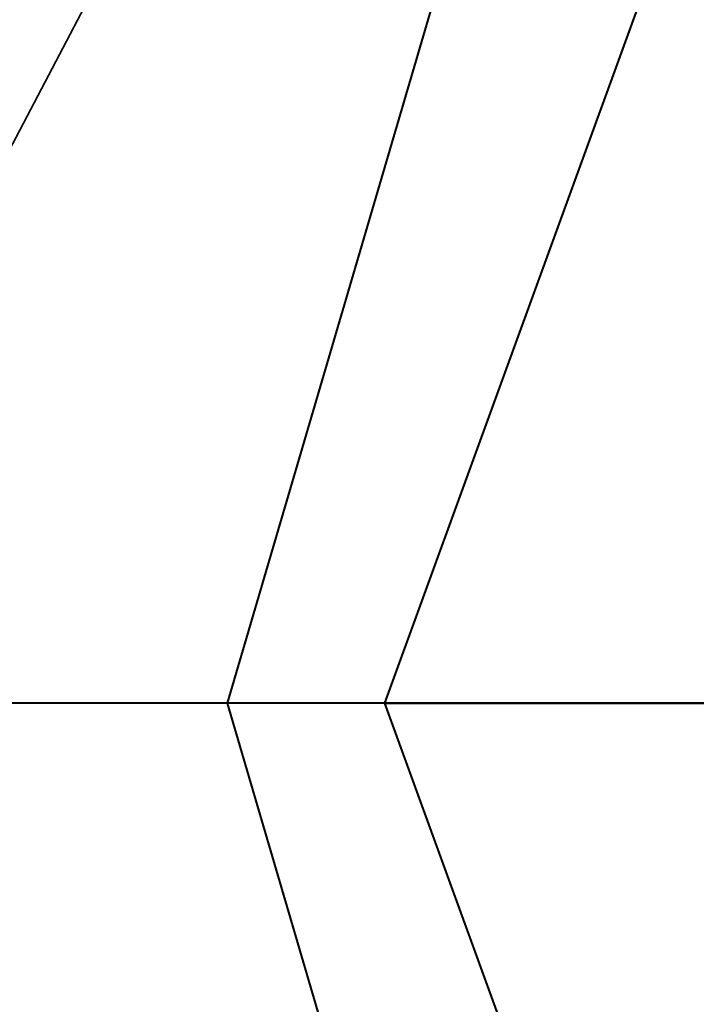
# Model space of a CAD drawing. Header units: millimetres. Extents: x 0 to 1340, y 0 to 800.
# Tile 40 of 100: x 277.55 to 278.63, y 258.69 to 260.25. Entities that reach past the tile are written whole.
import ezdxf

# ---------------------------------------------------------------- set-up
doc = ezdxf.new("R2010")
doc.units = ezdxf.units.MM
doc.layers.add('OUTLINE', color=7, linetype='Continuous', lineweight=35, true_color=0x141414)
doc.layers.add('REFRIG', color=7, linetype='Continuous', lineweight=40, true_color=0xc83c28)

msp = doc.modelspace()

# ---------------------------------------------------------------- linework, layer by layer
at = {"layer": 'OUTLINE'}
msp.add_lwpolyline([(282.6667, 259.1667), (282.3612, 260.4059), (281.5148, 261.3613), (280.3214, 261.8139), (279.0544, 261.66), (278.004, 260.935), (277.4108, 259.8048), (277.4108, 258.5285), (278.004, 257.3983), (279.0544, 256.6733), (280.3214, 256.5194), (281.5148, 256.972), (282.3612, 257.9274), (282.6667, 259.1667)], dxfattribs=at)
at = {"layer": 'REFRIG'}
for points in [[(277.8833, 259.1667), (278.2193, 260.311), (279.1207, 261.0921), (280.3012, 261.2618), (281.3861, 260.7663), (282.0309, 259.763), (282.0309, 258.5703), (281.3861, 257.567), (280.3012, 257.0715), (279.1207, 257.2413), (278.2193, 258.0223), (277.8833, 259.1667)], [(278.1333, 259.1667), (278.5701, 260.3665), (279.6759, 261.005), (280.9333, 260.7832), (281.7541, 259.8051), (281.7541, 258.5282), (280.9333, 257.5501), (279.6759, 257.3284), (278.5701, 257.9668), (278.1333, 259.1667)], [(281.5, 259.1667), (280.45, 259.1667), (279.4, 259.1667), (278.35, 259.1667), (277.3, 259.1667), (276.25, 259.1667), (275.2, 259.1667)], [(278.1333, 259.1667), (278.7556, 259.1667), (279.3778, 259.1667), (280, 259.1667), (280.6222, 259.1667), (281.2444, 259.1667), (281.8667, 259.1667)]]:
    msp.add_lwpolyline(points, dxfattribs=at)

doc.saveas('drawing.dxf')
